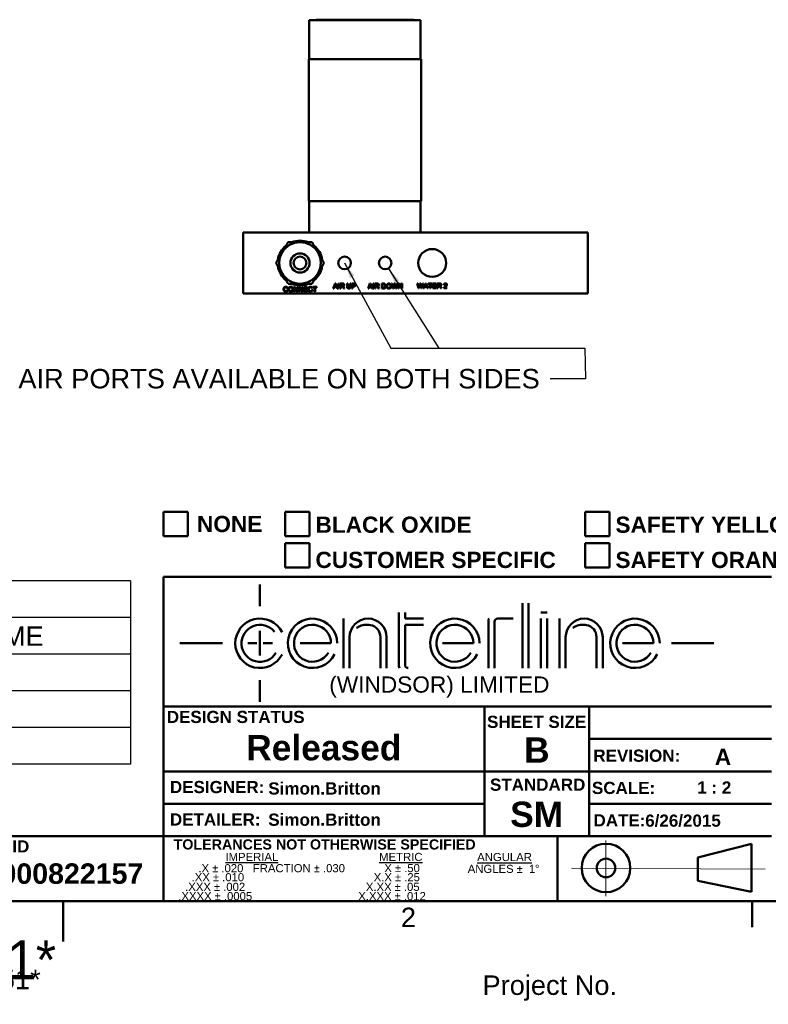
# Model space of a CAD drawing. Header units: millimetres. Extents: x 7 to 857, y -1 to 540.
# Tile 5 of 7: x 418 to 653, y -1 to 308. Entities that reach past the tile are written whole.
import ezdxf
from ezdxf.enums import TextEntityAlignment as Align

# ---------------------------------------------------------------- set-up
doc = ezdxf.new("R2010")
doc.units = ezdxf.units.MM
doc.header["$LTSCALE"] = 2
doc.layers.get('0').update_dxf_attribs({"lineweight": 25})
for name, color, linetype, lineweight in [('Border_0', 7, 'Continuous', 50), ('Border_2', 7, 'Continuous', 50), ('Sketch Geometry(CL)', 7, 'Continuous', 50), ('Symbols(CL)', 7, 'Continuous', 25), ('Visible Edges(CL)', 7, 'Continuous', 50)]:
    doc.layers.add(name, color=color, linetype=linetype, lineweight=lineweight)
doc.styles.add('ALIGNED-CL', font='arial.ttf')
doc.styles.add('Copy of DEFAULT-CL', font='arial.ttf')
doc.styles.add('DEFAULT-ANSI', font='arial.ttf')
doc.styles.add('Text Style30', font='arialbd.ttf')
doc.styles.add('Text Style31', font='arialbd.ttf')
doc.styles.add('Text Style32', font='arialbd.ttf')
doc.styles.add('Text Style50', font='arialbd.ttf')
doc.styles.add('Text Style56', font='arialbd.ttf')
doc.styles.add('Text Style93', font='arialbd.ttf')
doc.styles.add('Text Style95', font='arialbd.ttf')
doc.dimstyles.new('MM-2PLC-CL$7', dxfattribs={"dimscale": 2, "dimtxt": 3.048, "dimasz": 2.5, "dimexe": 3.175, "dimexo": 1.5875, "dimgap": 1.6002, "dimtad": 0, "dimtoh": 1, "dimrnd": 1e-08, "dimzin": 0, "dimdsep": 46, "dimtxsty": 'ALIGNED-CL', "dimcen": 0.09, "dimdle": 10, "dimclrd": 7, "dimclre": 7, "dimclrt": 250, "dimadec": 1, "dimazin": 0, "dimtfac": 1, "dimtofl": 0, "dimtmove": 0, "dimatfit": 3, "dimfxl": 0, "dimtolj": 1, "dimtzin": 0, "dimlwd": 25, "dimlwe": 25, "dimarcsym": 0})

# ---------------------------------------------------------------- blocks, each defined once
blk = doc.blocks.new('Borders Default Border')
at = {"layer": 'Border_0'}
blk.add_line((323.85, 15.75), (323.85, 11.68), dxfattribs=at)
at = {"layer": 'Border_0', "flags": 128}
blk.add_lwpolyline([(215.9, 9.4), (215.9, 15.75)], dxfattribs=at)
at = {"layer": 'Border_2', "insert": (268.82, 11.68), "char_height": 3.05, "attachment_point": 7, "style": 'ALIGNED-CL'}
blk.add_mtext('2', dxfattribs=at)
blk = doc.blocks.new('Replacement Items List')
at = {"layer": 'Symbols(CL)'}
for p, q in [((226.47, 65.89), (16.92, 65.89)), ((16.92, 65.89), (16.92, 60.17)), ((226.47, 65.89), (226.47, 60.17)), ((226.47, 60.17), (16.92, 60.17)), ((16.92, 60.17), (16.92, 54.42)), ((29.62, 60.17), (29.62, 54.42)), ((67.72, 60.17), (67.72, 54.42)), ((175.67, 60.17), (175.67, 54.42)), ((226.47, 60.17), (226.47, 54.42)), ((226.47, 54.42), (16.92, 54.42)), ((16.92, 54.42), (16.92, 37.18)), ((29.62, 54.42), (29.62, 37.18)), ((67.72, 54.42), (67.72, 37.18)), ((175.67, 54.42), (175.67, 37.18)), ((226.47, 54.42), (226.47, 37.18)), ((226.47, 48.67), (16.92, 48.67)), ((226.47, 42.92), (16.92, 42.92)), ((226.47, 37.18), (16.92, 37.18))]:
    blk.add_line(p, q, dxfattribs=at)
at = {"layer": 'Symbols(CL)', "color": 250, "char_height": 3.048, "attachment_point": 7, "style": 'ALIGNED-CL'}
for s, insert in [('Replacement Items List', (99.79, 60.66)), ('QTY', (19.08, 55.5)), ('PART NUMBER', (33.5, 55.72)), ('DESCRIPTION', (107.47, 55.69)), ('MFG NAME', (189.92, 55.69))]:
    blk.add_mtext(s, dxfattribs=dict(at, insert=insert))
at = {"layer": 'Symbols(CL)', "color": 7, "attachment_point": 7, "style": 'ALIGNED-CL'}
for s, insert, char_height in [('2', (22.21, 50.01), 3.05), ('100-03383', (31, 49.96), 3.048), ('CenterLine', (176.79, 49.94), 3.048), ('O-RING, AS568, DUROM 70, 1-1/8"IDX1/16"', (68.84, 49.39), 3.048), ('1', (22.57, 44.27), 3.05), ('100-60085', (31, 44.22), 3.048), ('FIT,BRASS,STR,COMPRESS,6MM TUBE,1/8"BSPP', (68.98, 43.64), 3.048), ('CenterLine', (176.79, 44.19), 3.048), ('2', (22.21, 38.52), 3.05), ('100-06418', (31, 38.47), 3.048), ('FIT, BRASS,10-32 HOSE BARB, 1/4"OD TUBE ', (68.98, 37.89), 3.048), ('CenterLine', (176.79, 38.45), 3.048)]:
    blk.add_mtext(s, dxfattribs=dict(at, insert=insert, char_height=char_height))
blk = doc.blocks.new('Title Blocks CLTB5')
at = {"layer": 'Sketch Geometry(CL)'}
for p, q in [((688.95, 63.55), (692.76, 63.55)), ((688.95, 59.74), (688.95, 63.55)), ((692.76, 63.55), (692.76, 59.74)), ((708, 63.55), (711.81, 63.55)), ((708, 59.74), (708, 63.55)), ((711.81, 63.55), (711.81, 59.74)), ((754.99, 63.55), (758.8, 63.55)), ((754.99, 59.74), (754.99, 63.55)), ((758.8, 63.55), (758.8, 59.74)), ((692.76, 59.74), (688.95, 59.74)), ((711.81, 59.74), (708, 59.74)), ((708, 58.65), (711.81, 58.65)), ((708, 54.84), (708, 58.65)), ((711.81, 58.65), (711.81, 54.84)), ((758.8, 59.74), (754.99, 59.74)), ((754.99, 58.65), (758.8, 58.65)), ((754.99, 54.84), (754.99, 58.65)), ((758.8, 58.65), (758.8, 54.84)), ((711.81, 54.84), (708, 54.84)), ((758.8, 54.84), (754.99, 54.84)), ((688.95, 53.39), (784.2, 53.39)), ((688.95, 33.07), (688.95, 53.39)), ((704.06, 52.16), (704.06, 48.77)), ((725.82, 47.81), (725.82, 39.39)), ((726.79, 47.81), (726.79, 46.84)), ((745.16, 39.1), (745.16, 49.26)), ((746.13, 39.1), (746.13, 49.26)), ((748.07, 47.81), (749.03, 47.81)), ((717.12, 46.84), (717.12, 39.1)), ((726.79, 46.84), (729.69, 46.84)), ((739.85, 39.1), (739.85, 46.55)), ((740.81, 40.07), (740.81, 46.36)), ((741.3, 46.84), (743.71, 46.84)), ((748.07, 39.1), (748.07, 46.84)), ((749.03, 39.1), (749.03, 46.84)), ((750.97, 46.36), (750.97, 46.84)), ((750.97, 39.1), (750.97, 46.36)), ((704.06, 44.42), (704.06, 44.91)), ((729.69, 45.87), (726.79, 45.87)), ((726.79, 45.87), (726.79, 39.59)), ((704.06, 44.42), (704.06, 41.52)), ((718.09, 43.94), (718.09, 39.1)), ((722.92, 43.94), (722.92, 39.1)), ((723.89, 43.94), (723.89, 39.1)), ((751.93, 43.94), (751.93, 39.1)), ((756.77, 43.94), (756.77, 39.1)), ((757.74, 43.94), (757.74, 39.1)), ((691.49, 42.97), (698.16, 42.97)), ((702.13, 42.97), (702.61, 42.97)), ((702.61, 42.97), (703.58, 42.97)), ((704.55, 42.97), (705.51, 42.97)), ((705.51, 42.97), (706, 42.97)), ((714.7, 42.97), (710.35, 42.97)), ((714.22, 42.97), (715.18, 42.97)), ((737.01, 42.97), (732.65, 42.97)), ((736.36, 42.97), (737.49, 42.97)), ((765.22, 42.97), (760.86, 42.97)), ((764.73, 42.97), (765.7, 42.97)), ((768.53, 42.97), (775.14, 42.97)), ((704.06, 41.52), (704.06, 41.04)), ((740.81, 41.04), (740.81, 39.1)), ((740.81, 39.1), (740.81, 39.59)), ((704.06, 37.17), (704.06, 33.78)), ((784.2, 33.07), (688.95, 33.07)), ((688.95, 33.07), (739.23, 33.07)), ((688.95, 22.91), (688.95, 33.07)), ((739.23, 33.07), (739.23, 22.91)), ((755.63, 33.02), (755.63, 12.7)), ((755.63, 27.99), (784.2, 27.99)), ((739.23, 22.91), (688.95, 22.91)), ((688.95, 22.91), (755.63, 22.91)), ((688.95, 12.75), (688.95, 22.91)), ((739.23, 22.95), (739.23, 12.7)), ((784.2, 22.91), (755.63, 22.91)), ((739.23, 17.83), (688.95, 17.83)), ((755.63, 17.83), (784.2, 17.83)), ((688.95, 12.75), (657.2, 12.75)), ((688.95, 2.59), (688.95, 12.75)), ((688.95, 12.75), (784.2, 12.75)), ((750.66, 12.75), (750.66, 2.59)), ((772.65, 9.43), (781.06, 11.55)), ((781.06, 11.55), (781.06, 4.02)), ((772.65, 9.43), (772.65, 5.79)), ((781.06, 4.02), (772.65, 5.79)), ((657.2, 2.59), (879.45, 2.59))]:
    blk.add_line(p, q, dxfattribs=at)
at = {"layer": 'Sketch Geometry(CL)', "linetype": 'Continuous', "lineweight": 18}
for p, q in [((758.26, 12.1), (758.26, 3.37)), ((752.87, 7.77), (783.17, 7.57))]:
    blk.add_line(p, q, dxfattribs=at)
at = {"layer": 'Sketch Geometry(CL)'}
for radius in [3.8, 1.46]:
    blk.add_circle((758.26, 7.78), radius, dxfattribs=at)
for centre, radius, start, end in [((704.06, 42.97), 3.87, 26.5651, 333.4349), ((712.28, 42.97), 3.87, 0.139, 333.8906), ((720.99, 43.94), 2.9, 0, 180), ((734.59, 42.97), 3.87, 0.139, 333.8906), ((740.33, 46.55), 0.484, 142.1111, 180), ((741.3, 46.36), 0.484, 90, 180), ((754.84, 43.94), 2.9, 0, 180), ((762.8, 42.97), 3.87, 0.139, 333.8906), ((704.06, 42.97), 2.9, 38.6598, 329.0362), ((712.28, 42.97), 2.9, 0, 329.0362), ((718.41, 46.92), 1.72, 297.241, 307.2992), ((720.85, 42.87), 3.01, 79.9532, 117.3654), ((720.99, 43.94), 1.93, 0, 78.8073), ((734.59, 42.97), 2.9, 0, 329.0362), ((752.26, 46.92), 1.72, 297.241, 307.2992), ((754.7, 42.87), 3.01, 79.9532, 117.3654), ((754.84, 43.94), 1.93, 0, 78.8073), ((762.8, 42.97), 2.9, 0, 329.0362), ((726.31, 39.39), 0.484, 180, 217.8889), ((727.27, 39.59), 0.484, 180, 270)]:
    blk.add_arc(centre, radius, start, end, dxfattribs=at)
at = {"layer": 'Symbols(CL)', "color": 179}
for s, insert, char_height, attachment_point, style in [('\\fArial|b1|i0;\\H2.5400;NONE', (699.31, 61.64), 2.54, 5, 'Copy of DEFAULT-CL'), ('\\fArial|b0|i0;\\H2.5400;(WINDSOR) LIMITED', (714.91, 37.78), 2.54, 1, 'DEFAULT-ANSI'), ('\\fArial|b1|i0;\\H1.9050;DESIGN STATUS', (689.46, 32.39), 1.905, 1, 'DEFAULT-ANSI'), ('\\fArial|b1|i0;\\H1.9050;REVISION:', (756.28, 26.32), 1.905, 1, 'DEFAULT-ANSI'), ('\\fArial|b1|i0;\\H1.9050;STANDARD', (740.09, 21.78), 1.905, 1, 'DEFAULT-ANSI'), ('\\fArial|b1|i0;\\H1.9050;DETAILER:', (689.95, 16.33), 1.905, 1, 'DEFAULT-ANSI'), ('\\fArial|b1|i0;\\H1.9050;DATE:', (756.31, 16.19), 1.905, 1, 'DEFAULT-ANSI'), ('\\fArial|b1|i0;\\H1.6002;TOLERANCES NOT OTHERWISE SPECIFIED', (690.53, 10.65), 1.6002, 7, 'DEFAULT-ANSI'), ('\\fArial|b0|i0;\\H1.2700;ANGLES \\fAIGDT|b0|i0;\\H1.2700;`\\fArial|b0|i0;\\H1.2700;  \\fAIGDT|b0|i0;\\H1.2700;1~', (736.6, 8.28), 1.27, 1, 'DEFAULT-ANSI')]:
    blk.add_mtext(s, dxfattribs=dict(at, insert=insert, char_height=char_height, attachment_point=attachment_point, style=style))
at = {"layer": 'Symbols(CL)', "color": 179, "char_height": 2.54, "attachment_point": 4, "line_spacing_factor": 1.301315, "style": 'Copy of DEFAULT-CL'}
for s, insert in [('\\fArial|b1|i0;\\H2.5400;BLACK OXIDE\\PCUSTOMER SPECIFIC', (712.75, 58.77)), ('\\fArial|b1|i0;\\H2.5400;SAFETY YELLOW\\PSAFETY ORANGE', (759.74, 58.77))]:
    blk.add_mtext(s, dxfattribs=dict(at, insert=insert))
at = {"layer": 'Symbols(CL)', "color": 179, "attachment_point": 1, "style": 'DEFAULT-ANSI'}
for s, insert, char_height, width in [('\\fArial|b1|i0;\\H1.9050;SHEET SIZE', (739.63, 31.62), 1.905, 15.5318), ('\\fArial|b1|i0;\\H1.9050;DESIGNER:', (689.95, 21.41), 1.905, 14.7899), ('\\fArial|b1|i0;\\H1.9050;SCALE:', (756.06, 21.27), 1.905, 9.9083), ('\\fArial|b1|i0;\\H1.9050;DWG ID', (658.02, 12.11), 1.905, 12.1955), ('\\fArial|b0|i0;\\H1.2700;\\LIMPERIAL', (698.65, 10.14), 1.27, 8.933), ('\\fArial|b0|i0;\\H1.2700;\\LMETRIC', (722.72, 10.14), 1.27, 7.541), ('\\fArial|b0|i0;\\H1.2700;\\LANGULAR', (738.08, 10.13), 1.27, 9.5233), ('\\fArial|b0|i0;\\H1.2700;X \\fAIGDT|b0|i0;\\H1.2700;`\\fArial|b0|i0;\\H1.2700; .50', (723.54, 8.4), 1.27, 7.3488), ('\\fArial|b0|i0;\\H1.2700;       .XX \\fAIGDT|b0|i0;\\H1.2700;`\\fArial|b0|i0;\\H1.2700; .010', (689.9, 6.97), 1.27, 28.6168), ('\\fArial|b0|i0;\\H1.2700;X.X \\fAIGDT|b0|i0;\\H1.2700;`\\fArial|b0|i0;\\H1.2700; .25', (721.87, 6.97), 1.27, 7.8497), ('\\fArial|b0|i0;\\H1.2700;       .XXX \\fAIGDT|b0|i0;\\H1.2700;`\\fArial|b0|i0;\\H1.2700; .002     ', (688.88, 5.46), 1.27, 28.6168), ('\\fArial|b0|i0;\\H1.2700;X.XX \\fAIGDT|b0|i0;\\H1.2700;`\\fArial|b0|i0;\\H1.2700; .05', (720.64, 5.46), 1.27, 9.285), ('\\fArial|b0|i0;\\H1.2700;       .XXXX \\fAIGDT|b0|i0;\\H1.2700;`\\fArial|b0|i0;\\H1.2700; .0005     ', (687.81, 4.01), 1.27, 28.6168), ('\\fArial|b0|i0;\\H1.2700;X.XXX \\fAIGDT|b0|i0;\\H1.2700;`\\fArial|b0|i0;\\H1.2700; .012', (719.45, 4.01), 1.27, 12.0776)]:
    blk.add_mtext(s, dxfattribs=dict(at, insert=insert, char_height=char_height, width=width))
at = {"layer": 'Symbols(CL)', "color": 179}
for s, insert, char_height, width, attachment_point, line_spacing_factor, style in [('\\fArial|b0|i0;\\H1.2700;       .X \\fAIGDT|b0|i0;\\H1.2700;`\\fArial|b0|i0;\\H1.2700; .020   FRACTION \\fAIGDT|b0|i0;\\H1.2700;`\\fArial|b0|i0;\\H1.2700; .030\\P    \\fAIGDT|b0|i0;\\H1.2700; ', (690.96, 8.38), 1.27, 28.413, 1, 1.63327, 'DEFAULT-ANSI'), ('{\\f3 of 9 Barcode|b0|i0|c0|p82;\\H1.9987x;*606-83751*\\P\\fArial|b0|i0|c0|p34;\\H0.50033x;Part No. *606-83751*\\H2.7799x; }', (649.45, -7.41), 3.05, 60, 5, 0.452074, 'Copy of DEFAULT-CL'), ('{\\f3 of 9 Barcode|b0|i0|c0|p82;\\H1.9987x;\\P\\fArial|b0|i0|c0|p34;\\H0.50033x;Project No. \\H1.99x; }', (749.45, -7.41), 3.05, 80, 5, 0.714187, 'Copy of DEFAULT-CL')]:
    blk.add_mtext(s, dxfattribs=dict(at, insert=insert, char_height=char_height, width=width, attachment_point=attachment_point, line_spacing_factor=line_spacing_factor, style=style))
for tag, p, height, style in [('CATEGORY_001', (873.41, 67.69), 6.1, 'Text Style56'), ('MANAGER_001', (783.92, 43.99), 6.1, 'Text Style56'), ('DESCRIPTION_001', (784.83, 36.7), 3.05, 'DEFAULT-ANSI'), ('STATUS_001', (701.9, 24.64), 3.96, 'Text Style50'), ('SheetSize_001', (745.43, 24.27), 3.96, 'Text Style50'), ('REVISION_NUMBER_001', (775.3, 23.91), 2.54, 'Text Style31'), ('MFG_APPROVED_BY_001', (705.36, 19.28), 1.91, 'Text Style93'), ('Drawing_Scale_001', (772.55, 19.43), 1.91, 'Text Style93'), ('ENG_APPROVED_BY_001', (743.25, 14.21), 3.96, 'Text Style50'), ('AUTHOR_001', (705.36, 14.38), 1.91, 'Text Style93'), ('CREATION_DATE_001', (764.4, 14.24), 1.9, 'Text Style30'), ('CHECKED_BY_001', (660.92, 5.3), 3.2, 'Text Style95'), ('FILENAME_001', (791.65, 4.36), 1.9, 'Text Style30'), ('PTC_WM_ITERATION_001', (875.74, 3.62), 3.05, 'Text Style32')]:
    blk.add_attdef(tag, p, '', height=height, dxfattribs=dict(at, style=style))
at = {"layer": 'Symbols(CL)', "color": 179, "style": 'Text Style32'}
for tag, p in [('MATERIAL', (784.84, 30.45)), ('MaterialSize', (784.84, 22.91))]:
    blk.add_attdef(tag, text='', height=3.05, dxfattribs=at).set_placement(p, align=Align.MIDDLE_LEFT)

msp = doc.modelspace()

# ---------------------------------------------------------------- linework, layer by layer
at = {"layer": 'Visible Edges(CL)'}
for p, q in [((508.91, 307.476), (543.835, 307.476)), ((508.91, 295.22), (508.91, 307.476)), ((511.133, 307.603), (511.006, 307.476)), ((511.133, 307.603), (541.613, 307.603)), ((541.613, 307.603), (541.74, 307.476)), ((543.835, 295.22), (543.835, 307.476)), ((508.783, 295.22), (543.962, 295.22)), ((508.783, 250.77), (508.783, 295.22)), ((543.962, 250.77), (543.962, 295.22)), ((508.783, 250.77), (543.962, 250.77)), ((508.91, 240.928), (508.91, 250.77)), ((543.835, 240.928), (543.835, 250.77)), ((596.223, 240.928), (488.273, 240.928)), ((488.273, 221.878), (488.273, 240.928)), ((596.223, 240.928), (596.223, 221.878)), ((502.216, 223.508), (502.017, 223.46)), ((502.039, 222.936), (502.241, 222.885)), ((503.487, 224.799), (503.487, 224.891)), ((503.732, 224.799), (503.487, 224.799)), ((504.145, 222.401), (504.145, 223.925)), ((504.145, 223.925), (504.352, 223.925)), ((504.338, 222.401), (504.145, 222.401)), ((504.338, 223.597), (504.338, 222.401)), ((505.139, 222.401), (504.338, 223.597)), ((504.352, 223.925), (505.153, 222.729)), ((505.346, 222.401), (505.139, 222.401)), ((505.153, 222.729), (505.153, 223.925)), ((505.153, 223.925), (505.346, 223.925)), ((505.346, 223.925), (505.346, 222.401)), ((505.683, 223.925), (505.89, 223.925)), ((505.683, 222.401), (505.683, 223.925)), ((505.876, 222.401), (505.683, 222.401)), ((506.677, 222.401), (505.876, 223.597)), ((505.876, 223.597), (505.876, 222.401)), ((505.89, 223.925), (506.691, 222.729)), ((506.884, 222.401), (506.677, 222.401)), ((506.691, 223.925), (506.884, 223.925)), ((506.691, 222.729), (506.691, 223.925)), ((506.884, 223.925), (506.884, 222.401)), ((507.227, 222.401), (507.227, 223.925)), ((507.227, 223.925), (508.33, 223.925)), ((508.365, 222.401), (507.227, 222.401)), ((508.33, 223.745), (507.429, 223.745)), ((507.429, 223.745), (507.429, 223.279)), ((507.429, 223.279), (508.273, 223.279)), ((507.429, 223.099), (507.429, 222.581)), ((508.273, 223.099), (507.429, 223.099)), ((507.429, 222.581), (508.365, 222.581)), ((508.273, 223.279), (508.273, 223.099)), ((508.33, 223.925), (508.33, 223.745)), ((508.365, 222.581), (508.365, 222.401)), ((509.906, 223.508), (509.708, 223.46)), ((509.73, 222.936), (509.932, 222.885)), ((510.067, 223.745), (510.067, 223.925)), ((510.067, 223.925), (511.275, 223.925)), ((510.568, 223.745), (510.067, 223.745)), ((510.568, 222.401), (510.568, 223.745)), ((510.771, 222.401), (510.568, 222.401)), ((510.771, 223.745), (510.771, 222.401)), ((511.275, 223.745), (510.771, 223.745)), ((511.275, 223.925), (511.275, 223.745)), ((516.474, 223.442), (517.06, 224.966)), ((516.688, 223.442), (516.474, 223.442)), ((516.855, 223.903), (516.688, 223.442)), ((517.494, 223.903), (516.855, 223.903)), ((517.082, 224.514), (516.914, 224.067)), ((516.914, 224.067), (517.432, 224.067)), ((517.06, 224.966), (517.278, 224.966)), ((517.432, 224.067), (517.271, 224.489)), ((517.278, 224.966), (517.901, 223.442)), ((517.671, 223.442), (517.494, 223.903)), ((517.901, 223.442), (517.671, 223.442)), ((518.096, 224.966), (518.298, 224.966)), ((518.096, 223.442), (518.096, 224.966)), ((518.298, 223.442), (518.096, 223.442)), ((518.298, 224.966), (518.298, 223.442)), ((518.656, 223.442), (518.656, 224.966)), ((518.656, 224.966), (519.332, 224.966)), ((518.858, 223.442), (518.656, 223.442)), ((519.34, 224.797), (518.858, 224.797)), ((518.858, 224.797), (518.858, 224.293)), ((518.858, 224.293), (519.291, 224.293)), ((518.858, 224.119), (518.858, 223.442)), ((519.092, 224.119), (518.858, 224.119)), ((519.746, 223.442), (519.543, 223.759)), ((519.734, 223.856), (519.998, 223.442)), ((519.998, 223.442), (519.746, 223.442)), ((520.785, 224.085), (520.785, 224.966)), ((520.785, 224.966), (520.987, 224.966)), ((520.987, 224.966), (520.987, 224.086)), ((521.782, 224.966), (521.984, 224.966)), ((521.782, 224.086), (521.782, 224.966)), ((521.984, 224.966), (521.984, 224.085)), ((522.32, 224.966), (522.895, 224.966)), ((522.32, 223.442), (522.32, 224.966)), ((522.522, 223.442), (522.32, 223.442)), ((522.522, 224.786), (522.522, 224.241)), ((522.912, 224.786), (522.522, 224.786)), ((522.522, 224.241), (522.915, 224.241)), ((522.913, 224.061), (522.522, 224.061)), ((522.522, 224.061), (522.522, 223.442)), ((527.354, 223.397), (527.94, 224.921)), ((527.568, 223.397), (527.354, 223.397)), ((527.735, 223.858), (527.568, 223.397)), ((528.374, 223.858), (527.735, 223.858)), ((527.962, 224.469), (527.793, 224.022)), ((527.793, 224.022), (528.311, 224.022)), ((527.94, 224.921), (528.158, 224.921)), ((528.311, 224.022), (528.151, 224.445)), ((528.158, 224.921), (528.781, 223.397)), ((528.551, 223.397), (528.374, 223.858)), ((528.781, 223.397), (528.551, 223.397)), ((528.976, 224.921), (529.178, 224.921)), ((528.976, 223.397), (528.976, 224.921)), ((529.178, 223.397), (528.976, 223.397)), ((529.178, 224.921), (529.178, 223.397)), ((529.536, 223.397), (529.536, 224.921)), ((529.536, 224.921), (530.212, 224.921)), ((529.738, 223.397), (529.536, 223.397)), ((530.22, 224.753), (529.738, 224.753)), ((529.738, 224.753), (529.738, 224.248)), ((529.738, 224.248), (530.171, 224.248)), ((529.738, 224.074), (529.738, 223.397)), ((529.971, 224.074), (529.738, 224.074)), ((530.625, 223.397), (530.423, 223.714)), ((530.614, 223.812), (530.877, 223.397)), ((530.877, 223.397), (530.625, 223.397)), ((531.661, 223.397), (531.661, 224.921)), ((531.661, 224.921), (532.186, 224.921)), ((532.212, 223.397), (531.661, 223.397)), ((531.864, 224.741), (531.864, 223.577)), ((532.184, 224.741), (531.864, 224.741)), ((531.864, 223.577), (532.189, 223.577)), ((535.122, 223.397), (534.718, 224.921)), ((534.718, 224.921), (534.924, 224.921)), ((534.924, 224.921), (535.157, 223.922)), ((535.33, 223.397), (535.122, 223.397)), ((535.29, 223.892), (535.579, 224.921)), ((535.652, 224.559), (535.33, 223.397)), ((535.579, 224.921), (535.823, 224.921)), ((536.064, 223.397), (535.746, 224.559)), ((535.823, 224.921), (536.042, 224.15)), ((536.261, 223.397), (536.064, 223.397)), ((536.236, 223.942), (536.474, 224.921)), ((536.677, 224.921), (536.261, 223.397)), ((536.474, 224.921), (536.677, 224.921)), ((536.864, 224.921), (537.071, 224.921)), ((536.864, 223.397), (536.864, 224.921)), ((537.057, 223.397), (536.864, 223.397)), ((537.859, 223.397), (537.057, 224.593)), ((537.057, 224.593), (537.057, 223.397)), ((537.071, 224.921), (537.872, 223.725)), ((538.065, 223.397), (537.859, 223.397)), ((537.872, 224.921), (538.065, 224.921)), ((537.872, 223.725), (537.872, 224.921)), ((538.065, 224.921), (538.065, 223.397)), ((543.175, 223.48), (542.77, 225.004)), ((542.77, 225.004), (542.977, 225.004)), ((542.977, 225.004), (543.209, 224.005)), ((543.383, 223.48), (543.175, 223.48)), ((543.343, 223.974), (543.632, 225.004)), ((543.704, 224.641), (543.383, 223.48)), ((543.632, 225.004), (543.876, 225.004)), ((544.117, 223.48), (543.798, 224.641)), ((543.876, 225.004), (544.095, 224.232)), ((544.314, 223.48), (544.117, 223.48)), ((544.289, 224.024), (544.527, 225.004)), ((544.73, 225.004), (544.314, 223.48)), ((544.527, 225.004), (544.73, 225.004)), ((544.752, 223.48), (545.337, 225.004)), ((544.966, 223.48), (544.752, 223.48)), ((545.133, 223.941), (544.966, 223.48)), ((545.772, 223.941), (545.133, 223.941)), ((545.36, 224.552), (545.191, 224.104)), ((545.191, 224.104), (545.709, 224.104)), ((545.337, 225.004), (545.556, 225.004)), ((545.709, 224.104), (545.549, 224.527)), ((545.556, 225.004), (546.178, 223.48)), ((545.948, 223.48), (545.772, 223.941)), ((546.178, 223.48), (545.948, 223.48)), ((546.225, 225.004), (547.433, 225.004)), ((546.225, 224.823), (546.225, 225.004)), ((546.727, 224.823), (546.225, 224.823)), ((546.727, 223.48), (546.727, 224.823)), ((546.929, 223.48), (546.727, 223.48)), ((547.433, 224.823), (546.929, 224.823)), ((546.929, 224.823), (546.929, 223.48)), ((547.433, 225.004), (547.433, 224.823)), ((547.644, 223.48), (547.644, 225.004)), ((547.644, 225.004), (548.748, 225.004)), ((548.783, 223.48), (547.644, 223.48)), ((548.748, 224.823), (547.846, 224.823)), ((547.846, 224.823), (547.846, 224.358)), ((547.846, 224.358), (548.691, 224.358)), ((547.846, 224.178), (547.846, 223.66)), ((548.691, 224.178), (547.846, 224.178)), ((547.846, 223.66), (548.783, 223.66)), ((548.691, 224.358), (548.691, 224.178)), ((548.748, 225.004), (548.748, 224.823)), ((548.783, 223.66), (548.783, 223.48)), ((549.064, 225.004), (549.74, 225.004)), ((549.064, 223.48), (549.064, 225.004)), ((549.266, 223.48), (549.064, 223.48)), ((549.266, 224.835), (549.266, 224.331)), ((549.748, 224.835), (549.266, 224.835)), ((549.266, 224.331), (549.699, 224.331)), ((549.499, 224.157), (549.266, 224.157)), ((549.266, 224.157), (549.266, 223.48)), ((550.153, 223.48), (549.951, 223.797)), ((550.142, 223.894), (550.405, 223.48)), ((550.405, 223.48), (550.153, 223.48)), ((552.097, 223.48), (551.09, 223.48)), ((551.317, 224.549), (551.124, 224.569)), ((551.35, 223.66), (552.097, 223.66)), ((552.097, 223.66), (552.097, 223.48)), ((596.223, 221.878), (488.273, 221.878))]:
    msp.add_line(p, q, dxfattribs=at)
for centre, radius in [((547.455, 231.403), 4.366), ((506.053, 231.403), 3), ((506.053, 231.403), 2), ((520.023, 231.403), 1.981), ((532.723, 231.403), 1.981)]:
    msp.add_circle(centre, radius, dxfattribs=at)
for radius, start, end in [(6.5, 90, 150), (7, 68.21321, 111.78679), (6.5, 30, 90), (7, 128.21321, 171.78679), (6.5, 150, 210), (7, 8.21321, 51.78679), (6.5, 330, 30), (7, 188.21321, 231.78679), (7, 308.21321, 351.78679), (6.5, 210, 270), (6.5, 270, 330), (7, 248.21321, 291.78679)]:
    msp.add_arc((506.053, 231.403), radius, start, end, dxfattribs=at)
for points, weights in [([(502.3, 237.903), (501.294, 236.162), (500.424, 234.653)], [1.00007075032, 1.03799156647, 1]), ([(506.053, 237.903), (504.311, 237.903), (502.3, 237.903)], [1, 1.03799156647, 1.00007075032]), ([(509.806, 237.903), (507.794, 237.903), (506.053, 237.903)], [1.00007075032, 1.03799156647, 1]), ([(511.682, 234.653), (510.811, 236.162), (509.806, 237.903)], [1, 1.03799156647, 1.00007075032]), ([(500.424, 234.653), (499.553, 233.145), (498.547, 231.403)], [1, 1.03799156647, 1.00007075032]), ([(513.558, 231.403), (512.553, 233.145), (511.682, 234.653)], [1.00007075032, 1.03799156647, 1]), ([(498.547, 231.403), (499.553, 229.662), (500.424, 228.153)], [1.00007075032, 1.03799156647, 1]), ([(511.682, 228.153), (512.553, 229.662), (513.558, 231.403)], [1, 1.03799156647, 1.00007075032]), ([(500.424, 228.153), (501.294, 226.645), (502.3, 224.903)], [1, 1.03799156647, 1.00007075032]), ([(509.806, 224.903), (510.811, 226.645), (511.682, 228.153)], [1.00007075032, 1.03799156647, 1]), ([(502.3, 224.903), (504.311, 224.903), (506.053, 224.903)], [1.00007075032, 1.03799156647, 1]), ([(506.053, 224.903), (507.794, 224.903), (509.806, 224.903)], [1, 1.03799156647, 1.00007075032])]:
    msp.add_rational_spline(points, weights, degree=2, dxfattribs=at)
for points in [[(500.894, 223.175), (500.894, 223.413), (501.076, 223.768), (501.412, 223.952), (501.614, 223.952)], [(501.61, 222.375), (501.364, 222.375), (501.055, 222.576), (500.894, 222.956), (500.894, 223.175)], [(501.609, 223.779), (501.434, 223.779), (501.197, 223.61), (501.102, 223.327), (501.102, 223.176)], [(501.102, 223.176), (501.102, 222.982), (501.215, 222.691), (501.454, 222.549), (501.593, 222.549)], [(501.593, 222.549), (501.762, 222.549), (501.997, 222.744), (502.039, 222.936)], [(502.017, 223.46), (501.963, 223.626), (501.762, 223.779), (501.609, 223.779)], [(502.241, 222.885), (502.177, 222.637), (501.848, 222.375), (501.61, 222.375)], [(501.614, 223.952), (501.843, 223.952), (502.154, 223.718), (502.216, 223.508)], [(502.429, 223.143), (502.429, 223.523), (502.837, 223.952), (503.159, 223.952)], [(503.159, 222.375), (502.943, 222.375), (502.603, 222.583), (502.429, 222.942), (502.429, 223.143)], [(503.16, 223.779), (502.946, 223.779), (502.637, 223.485), (502.637, 223.141)], [(502.637, 223.141), (502.637, 222.866), (502.933, 222.549), (503.158, 222.549)], [(503.158, 222.549), (503.385, 222.549), (503.679, 222.868), (503.679, 223.163)], [(503.159, 223.952), (503.37, 223.952), (503.709, 223.75), (503.887, 223.39), (503.887, 223.161)], [(503.887, 223.161), (503.887, 222.93), (503.7, 222.564), (503.356, 222.375), (503.159, 222.375)], [(503.679, 223.163), (503.679, 223.349), (503.554, 223.626), (503.311, 223.779), (503.16, 223.779)], [(508.584, 223.175), (508.584, 223.413), (508.767, 223.768), (509.103, 223.952), (509.305, 223.952)], [(509.301, 222.375), (509.055, 222.375), (508.746, 222.576), (508.584, 222.956), (508.584, 223.175)], [(509.3, 223.779), (509.125, 223.779), (508.888, 223.61), (508.792, 223.327), (508.792, 223.176)], [(508.792, 223.176), (508.792, 222.982), (508.906, 222.691), (509.144, 222.549), (509.284, 222.549)], [(509.284, 222.549), (509.453, 222.549), (509.688, 222.744), (509.73, 222.936)], [(509.708, 223.46), (509.654, 223.626), (509.453, 223.779), (509.3, 223.779)], [(509.932, 222.885), (509.868, 222.637), (509.539, 222.375), (509.301, 222.375)], [(509.305, 223.952), (509.533, 223.952), (509.845, 223.718), (509.906, 223.508)], [(517.164, 224.805), (517.134, 224.659), (517.082, 224.514)], [(517.271, 224.489), (517.199, 224.682), (517.164, 224.805)], [(519.204, 224.112), (519.169, 224.119), (519.092, 224.119)], [(519.543, 223.759), (519.455, 223.896), (519.341, 224.041), (519.251, 224.1), (519.204, 224.112)], [(519.291, 224.293), (519.43, 224.293), (519.585, 224.35), (519.667, 224.477), (519.667, 224.55)], [(519.332, 224.966), (519.535, 224.966), (519.748, 224.883), (519.874, 224.675), (519.874, 224.55)], [(519.667, 224.55), (519.667, 224.658), (519.51, 224.797), (519.34, 224.797)], [(519.874, 224.55), (519.874, 224.387), (519.664, 224.165), (519.446, 224.135)], [(519.446, 224.135), (519.525, 224.097), (519.567, 224.06)], [(519.567, 224.06), (519.655, 223.978), (519.734, 223.856)], [(521.388, 223.416), (521.174, 223.416), (520.901, 223.564), (520.785, 223.844), (520.785, 224.085)], [(520.987, 224.086), (520.987, 223.889), (521.06, 223.701), (521.24, 223.599), (521.371, 223.599)], [(521.371, 223.599), (521.592, 223.599), (521.782, 223.801), (521.782, 224.086)], [(521.984, 224.085), (521.984, 223.855), (521.88, 223.586), (521.609, 223.416), (521.388, 223.416)], [(522.895, 224.966), (523.047, 224.966), (523.127, 224.951)], [(523.1, 224.772), (523.049, 224.786), (522.912, 224.786)], [(523.483, 224.524), (523.483, 224.33), (523.236, 224.061), (522.913, 224.061)], [(522.915, 224.241), (523.112, 224.241), (523.276, 224.386), (523.276, 224.519)], [(523.276, 224.519), (523.276, 224.614), (523.179, 224.751), (523.1, 224.772)], [(523.127, 224.951), (523.24, 224.932), (523.391, 224.827), (523.483, 224.638), (523.483, 224.524)], [(528.044, 224.761), (528.014, 224.614), (527.962, 224.469)], [(528.151, 224.445), (528.079, 224.638), (528.044, 224.761)], [(530.084, 224.067), (530.049, 224.074), (529.971, 224.074)], [(530.423, 223.714), (530.335, 223.851), (530.221, 223.996), (530.13, 224.056), (530.084, 224.067)], [(530.171, 224.248), (530.309, 224.248), (530.465, 224.305), (530.546, 224.432), (530.546, 224.505)], [(530.212, 224.921), (530.415, 224.921), (530.628, 224.839), (530.754, 224.631), (530.754, 224.505)], [(530.546, 224.505), (530.546, 224.613), (530.39, 224.753), (530.22, 224.753)], [(530.754, 224.505), (530.754, 224.343), (530.544, 224.121), (530.326, 224.09)], [(530.326, 224.09), (530.405, 224.052), (530.446, 224.015)], [(530.446, 224.015), (530.535, 223.934), (530.614, 223.812)], [(532.444, 224.71), (532.363, 224.741), (532.184, 224.741)], [(532.186, 224.921), (532.364, 224.921), (532.458, 224.899)], [(532.189, 223.577), (532.34, 223.577), (532.512, 223.633), (532.562, 223.684)], [(532.922, 224.167), (532.922, 223.994), (532.84, 223.726), (532.714, 223.55), (532.563, 223.449), (532.35, 223.397), (532.212, 223.397)], [(532.714, 224.171), (532.714, 224.41), (532.557, 224.667), (532.444, 224.71)], [(532.458, 224.899), (532.59, 224.869), (532.681, 224.79)], [(532.562, 223.684), (532.634, 223.756), (532.714, 223.998), (532.714, 224.171)], [(532.681, 224.79), (532.802, 224.689), (532.922, 224.372), (532.922, 224.167)], [(533.139, 224.139), (533.139, 224.519), (533.547, 224.948), (533.868, 224.948)], [(533.868, 223.371), (533.652, 223.371), (533.313, 223.579), (533.139, 223.938), (533.139, 224.139)], [(533.87, 224.775), (533.656, 224.775), (533.347, 224.481), (533.347, 224.137)], [(533.347, 224.137), (533.347, 223.862), (533.643, 223.545), (533.867, 223.545)], [(533.867, 223.545), (534.095, 223.545), (534.389, 223.864), (534.389, 224.159)], [(533.868, 224.948), (534.08, 224.948), (534.419, 224.746), (534.597, 224.385), (534.597, 224.157)], [(534.597, 224.157), (534.597, 223.926), (534.41, 223.56), (534.066, 223.371), (533.868, 223.371)], [(534.389, 224.159), (534.389, 224.345), (534.263, 224.622), (534.021, 224.775), (533.87, 224.775)], [(535.157, 223.922), (535.194, 223.765), (535.222, 223.61)], [(535.222, 223.61), (535.28, 223.855), (535.29, 223.892)], [(535.697, 224.737), (535.671, 224.633), (535.652, 224.559)], [(535.746, 224.559), (535.704, 224.704), (535.697, 224.737)], [(536.042, 224.15), (536.122, 223.863), (536.16, 223.61)], [(536.16, 223.61), (536.189, 223.755), (536.236, 223.942)], [(543.209, 224.005), (543.247, 223.848), (543.274, 223.692)], [(543.274, 223.692), (543.333, 223.937), (543.343, 223.974)], [(543.75, 224.82), (543.724, 224.715), (543.704, 224.641)], [(543.798, 224.641), (543.757, 224.786), (543.75, 224.82)], [(544.095, 224.232), (544.175, 223.945), (544.213, 223.692)], [(544.213, 223.692), (544.242, 223.837), (544.289, 224.024)], [(545.442, 224.843), (545.412, 224.697), (545.36, 224.552)], [(545.549, 224.527), (545.477, 224.72), (545.442, 224.843)], [(549.612, 224.15), (549.577, 224.157), (549.499, 224.157)], [(549.951, 223.797), (549.863, 223.934), (549.749, 224.079), (549.659, 224.138), (549.612, 224.15)], [(549.699, 224.331), (549.837, 224.331), (549.993, 224.388), (550.074, 224.515), (550.074, 224.588)], [(549.74, 225.004), (549.943, 225.004), (550.156, 224.921), (550.282, 224.713), (550.282, 224.588)], [(550.074, 224.588), (550.074, 224.696), (549.918, 224.835), (549.748, 224.835)], [(550.282, 224.588), (550.282, 224.425), (550.072, 224.203), (549.854, 224.173)], [(549.854, 224.173), (549.933, 224.135), (549.975, 224.098)], [(549.975, 224.098), (550.063, 224.016), (550.142, 223.894)], [(551.09, 223.48), (551.087, 223.547), (551.112, 223.61)], [(551.112, 223.61), (551.15, 223.713), (551.32, 223.912), (551.48, 224.043)], [(551.124, 224.569), (551.144, 224.784), (551.402, 225.009), (551.619, 225.009)], [(551.615, 224.855), (551.48, 224.855), (551.318, 224.692), (551.317, 224.549)], [(551.645, 223.952), (551.476, 223.812), (551.381, 223.711), (551.35, 223.66)], [(551.48, 224.043), (551.727, 224.247), (551.902, 224.484), (551.902, 224.591)], [(551.902, 224.591), (551.902, 224.703), (551.742, 224.855), (551.615, 224.855)], [(551.619, 225.009), (551.839, 225.009), (552.094, 224.767), (552.094, 224.587)], [(552.094, 224.587), (552.094, 224.495), (552.02, 224.318), (551.846, 224.123), (551.645, 223.952)]]:
    msp.add_open_spline(points, degree=2, dxfattribs=at)

# ---------------------------------------------------------------- block references
at = {"xscale": 2, "yscale": 2, "zscale": 2}
msp.add_blockref('Borders Default Border', (0, 0), dxfattribs=at)
ref = msp.add_blockref('Title Blocks CLTB5', (-914.61, 26.322), dxfattribs=dict(xscale=2, yscale=2, zscale=2))
ref.add_attrib('STATUS_001', 'Released', (489.189, 75.595), dxfattribs={"layer": 'Symbols(CL)', "color": 179, "height": 7.9248, "style": 'Text Style50'})
ref.add_attrib('MFG_APPROVED_BY_001', 'Simon.Britton', (496.103, 64.885), dxfattribs={"layer": 'Symbols(CL)', "color": 179, "height": 3.82, "style": 'Text Style93'})
ref.add_attrib('AUTHOR_001', 'Simon.Britton', (496.103, 55.091), dxfattribs={"layer": 'Symbols(CL)', "color": 179, "height": 3.82, "style": 'Text Style93'})
ref.add_attrib('CREATION_DATE_001', '6/26/2015', (614.193, 54.806), dxfattribs={"layer": 'Symbols(CL)', "color": 179, "height": 3.81, "style": 'Text Style30'})
ref.add_attrib('REVISION_NUMBER_001', 'A', (635.998, 74.146), dxfattribs={"layer": 'Symbols(CL)', "color": 179, "height": 5.08, "style": 'Text Style31'})
ref.add_attrib('CHECKED_BY_001', '0000822157', (407.236, 36.916), dxfattribs={"layer": 'Symbols(CL)', "color": 179, "height": 6.4, "style": 'Text Style95'})
ref.add_attrib('ENG_APPROVED_BY_001', 'SM', (571.889, 54.732), dxfattribs={"layer": 'Symbols(CL)', "color": 179, "height": 7.9248, "style": 'Text Style50'})
ref.add_attrib('SheetSize_001', 'B', (576.251, 74.853), dxfattribs={"layer": 'Symbols(CL)', "color": 179, "height": 7.925, "style": 'Text Style50'})
ref.add_attrib('Drawing_Scale_001', '1 : 2', (630.496, 65.181), dxfattribs={"layer": 'Symbols(CL)', "color": 179, "height": 3.82, "style": 'Text Style93'})
at = {"layer": 'Symbols(CL)', "xscale": 2, "yscale": 2, "zscale": 2}
msp.add_blockref('Replacement Items List', (0, 0), dxfattribs=at)

# ---------------------------------------------------------------- texts
at = {"layer": 'Symbols(CL)', "color": 250, "insert": (417.805, 195.108), "char_height": 6.1, "width": 163.41213, "attachment_point": 4, "style": 'ALIGNED-CL'}
msp.add_mtext('{AIR PORTS AVAILABLE ON BOTH SIDES}', dxfattribs=at)

# ---------------------------------------------------------------- leaders
at = {"layer": 'Symbols(CL)', "color": 7, "linetype": 'Continuous', "lineweight": 25, "annotation_type": 0, "has_hookline": 1, "hookline_direction": 1, "text_width": 162.932}
msp.add_leader([(520.023, 231.403), (534.495, 204.683), (549.519, 204.683), (595.297, 204.683), (595.462, 195.108), (586.218, 195.108), (584.418, 195.108)], dimstyle='MM-2PLC-CL$7', override={"dimtad": 0}, dxfattribs=at)
at = {"layer": 'Symbols(CL)', "color": 7, "linetype": 'Continuous', "lineweight": 25}
msp.add_leader([(533.762, 229.716), (549.519, 204.683)], dimstyle='MM-2PLC-CL$7', override={"dimtad": 0}, dxfattribs=at)

doc.saveas('drawing.dxf')
